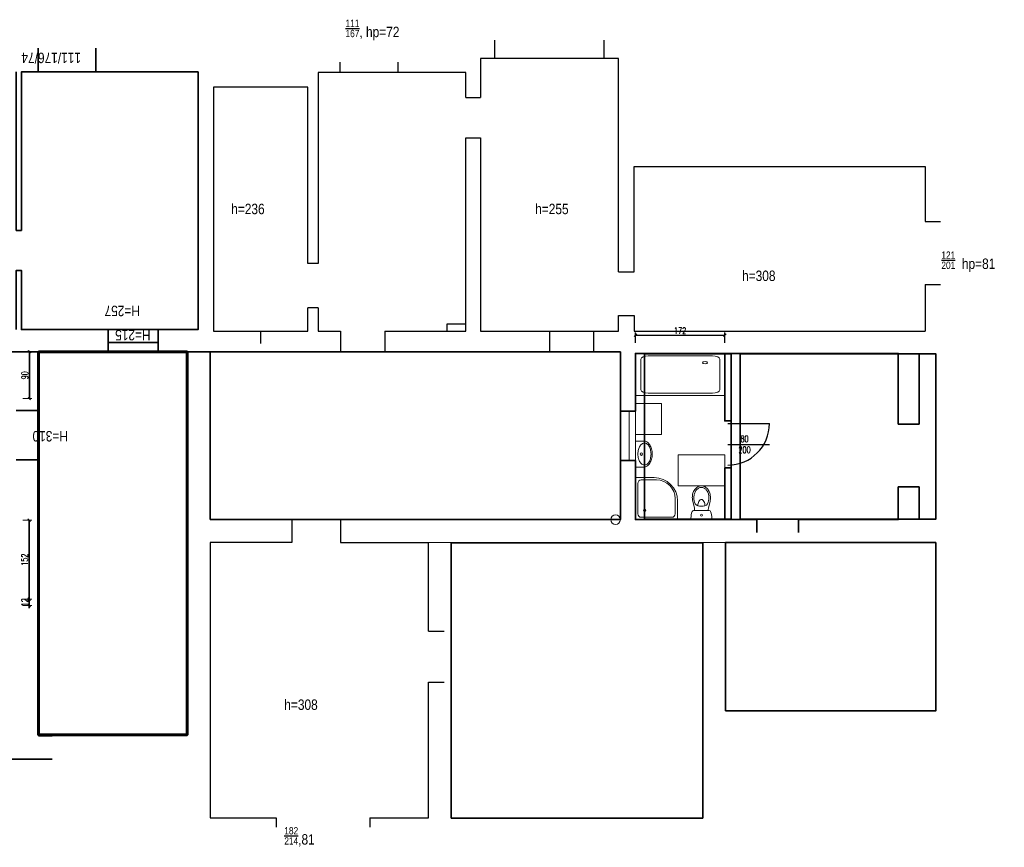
# Model space of a CAD drawing. Extents: x 34439 to 126910, y -74890 to 17912.
# Tile 9 of 144: x 56073 to 57969, y -29492 to -27899. Entities that reach past the tile are written whole.
import ezdxf
from ezdxf.lldxf.tags import DXFTag

# ---------------------------------------------------------------- set-up
doc = ezdxf.new("R2010")
doc.units = 0
doc.header["$MEASUREMENT"] = 0
doc.layers.add('__LT_konstrukcja', color=12, linetype='Continuous')
for name, color, linetype, lineweight in [('_konstrukcja', 96, 'Continuous', 20), ('_stolarka', 82, 'Continuous', 30), ('A-ARM', 1, 'Continuous', 15), ('ściany', 1, 'Continuous', 30)]:
    doc.layers.add(name, color=color, linetype=linetype, lineweight=lineweight)
doc.styles.add('Arial narrow', font='ARIALN.TTF')
doc.styles.add('SIMPLEX', font='SIMPLEX.shx', dxfattribs={"width": 0.6})
tags = doc.linetypes.add('HIDDEN', pattern=[0.375, 0.25, -0.125]).pattern_tags.tags
tags[6:7] = [DXFTag(74, 4), DXFTag(75, 0), DXFTag(340, '0'), DXFTag(46, 1.0), DXFTag(50, 0.0), DXFTag(44, 0.0), DXFTag(45, 0.0)]
tags[4:5] = [DXFTag(74, 4), DXFTag(75, 0), DXFTag(340, '0'), DXFTag(46, 1.0), DXFTag(50, 0.0), DXFTag(44, 0.0), DXFTag(45, 0.0)]
doc.dimstyles.new('1-50 cm', dxfattribs={"dimscale": 0.5, "dimtxt": 25, "dimasz": 10, "dimexe": 10, "dimexo": 25, "dimgap": 5, "dimtad": 1, "dimdec": 0, "dimdsep": 46, "dimtxsty": 'SIMPLEX', "dimblk": 'OBLIQUE', "dimcen": 0, "dimadec": 1, "dimazin": 0, "dimtfac": 0.028571, "dimtdec": 1, "dimtix": 1, "dimtmove": 1, "dimatfit": 2, "dimldrblk": 'DOT', "dimfxl": 30, "dimfxlon": 1, "dimtolj": 1, "dimlwe": -1, "dimarcsym": 0})

# ---------------------------------------------------------------- blocks, each defined once
blk = doc.blocks.new('_OBLIQUE')
at = {"color": 0, "linetype": 'ByBlock', "lineweight": -2}
for p, q in [((-0.5, -0.5), (0.5, 0.5)), ((0, 0), (0, 0))]:
    blk.add_line(p, q, dxfattribs=at)
blk = doc.blocks.new('*D11187')
at = {"layer": '_konstrukcja', "color": 0, "ltscale": 50}
for p, q in [((59293.6, -23808), (59311.3, -23808)), ((59293.6, -23898), (59311.3, -23898))]:
    blk.add_line(p, q, dxfattribs=at)
at = {"layer": '_konstrukcja', "color": 0, "lineweight": -2, "ltscale": 50}
blk.add_line((59306.3, -23808), (59306.3, -23898), dxfattribs=at)
at = {"layer": 'DEFPOINTS', "color": 0, "lineweight": 35, "ltscale": 50}
for p in [(59281.1, -23808), (59281.1, -23898), (59306.3, -23898)]:
    blk.add_point(p, dxfattribs=at)
at = {"layer": '_konstrukcja', "color": 0, "lineweight": -2, "ltscale": 50, "xscale": 5, "yscale": 5, "zscale": 5}
for p, rotation in [((59306.3, -23808), 90.00000000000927), ((59306.3, -23898), 270.0000000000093)]:
    blk.add_blockref('_OBLIQUE', p, dxfattribs=dict(at, rotation=rotation))
at = {"layer": '_konstrukcja', "color": 0, "lineweight": 18, "ltscale": 50, "insert": (59297.5, -23853), "char_height": 12.5, "attachment_point": 5, "rotation": 90, "style": 'SIMPLEX'}
blk.add_mtext('\\A1;90', dxfattribs=at)
blk = doc.blocks.new('_Dot')
at = {"color": 0, "lineweight": -2}
blk.add_line((-0.5, 0), (-1, 0), dxfattribs=at)
at = {"color": 0, "const_width": 0.5}
blk.add_lwpolyline([(-0.25, 0, 1), (0.25, 0, 1)], format="xyb", close=True, dxfattribs=at)
blk = doc.blocks.new('*D11191')
at = {"layer": '_konstrukcja', "color": 0, "lineweight": -2, "ltscale": 50}
for p, q in [((59305.9, -24284.1), (59305.9, -24279.1)), ((59305.9, -24296.1), (59305.9, -24284.1)), ((59305.9, -24296.1), (59305.9, -24301.1))]:
    blk.add_line(p, q, dxfattribs=at)
at = {"layer": '_konstrukcja', "color": 0, "ltscale": 50}
for p, q in [((59293.6, -24284.1), (59310.9, -24284.1)), ((59293.6, -24296.1), (59310.9, -24296.1))]:
    blk.add_line(p, q, dxfattribs=at)
at = {"layer": 'DEFPOINTS', "color": 0, "lineweight": 35, "ltscale": 50}
for p in [(59281.1, -24284.1), (59281.1, -24296.1), (59305.9, -24284.1)]:
    blk.add_point(p, dxfattribs=at)
at = {"layer": '_konstrukcja', "color": 0, "lineweight": -2, "ltscale": 50, "xscale": 5, "yscale": 5, "zscale": 5}
for p, rotation in [((59305.9, -24284.1), 270), ((59305.9, -24296.1), 90)]:
    blk.add_blockref('_OBLIQUE', p, dxfattribs=dict(at, rotation=rotation))
at = {"layer": '_konstrukcja', "color": 0, "lineweight": 18, "ltscale": 50, "insert": (59297.2, -24290.1), "char_height": 12.5, "attachment_point": 5, "rotation": 90, "style": 'SIMPLEX'}
blk.add_mtext('\\A1;12', dxfattribs=at)
blk = doc.blocks.new('*D11192')
at = {"layer": '_konstrukcja', "color": 0, "ltscale": 50}
for p, q in [((59293.6, -24132), (59310.9, -24132)), ((59293.6, -24284.1), (59310.9, -24284.1))]:
    blk.add_line(p, q, dxfattribs=at)
at = {"layer": '_konstrukcja', "color": 0, "lineweight": -2, "ltscale": 50}
blk.add_line((59305.9, -24284.1), (59305.9, -24132), dxfattribs=at)
at = {"layer": 'DEFPOINTS', "color": 0, "lineweight": 35, "ltscale": 50}
for p in [(59281.1, -24132), (59305.9, -24132), (59281.1, -24284.1)]:
    blk.add_point(p, dxfattribs=at)
at = {"layer": '_konstrukcja', "color": 0, "lineweight": -2, "ltscale": 50, "xscale": 5, "yscale": 5, "zscale": 5}
for p, rotation in [((59305.9, -24132), 90), ((59305.9, -24284.1), 270)]:
    blk.add_blockref('_OBLIQUE', p, dxfattribs=dict(at, rotation=rotation))
at = {"layer": '_konstrukcja', "color": 0, "lineweight": 18, "ltscale": 50, "insert": (59297.2, -24208.1), "char_height": 12.5, "attachment_point": 5, "rotation": 90, "style": 'SIMPLEX'}
blk.add_mtext('\\A1;152', dxfattribs=at)
blk = doc.blocks.new('dr100_uniwersalne')
at = {"layer": '_stolarka', "color": 0, "linetype": 'ByBlock', "ltscale": 50}
blk.add_line((50, 0), (50, 100), dxfattribs=at)
blk.add_lwpolyline([(0, 0), (0, 100)], dxfattribs=at)
blk.add_arc((0, 0), 100, 0, 90, dxfattribs=at)
blk = doc.blocks.new('_arm_umywalka')
at = {"layer": 'A-ARM', "color": 0}
for p, q in [((-20, 13.5), (-20, 0)), ((-20, 0), (20, 0)), ((20, 0), (20, 13.5))]:
    blk.add_line(p, q, dxfattribs=at)
blk.add_lwpolyline([(20, 13.5, 0.138474), (18.6, 18.4, 0.107069), (14.1, 23, 0.080452), (8, 25.9, 0.068264), (0, 27, 0.068264), (-8, 25.9, 0.080452), (-14.1, 23, 0.107069), (-18.6, 18.4, 0.138474), (-20, 13.5, 0.138474)], format="xyb", dxfattribs=at)
blk.add_lwpolyline([(-17, 14.5, 0.138474), (-16.1, 11.2, 0.107069), (-12.5, 7.4, 0.080452), (-7.1, 5, 0.068264), (0, 4, 0.068264), (7.1, 5, 0.080452), (12.5, 7.4, 0.107069), (16.1, 11.2, 0.138474), (17, 14.5, 0.138474), (16.1, 17.8, 0.107069), (12.5, 21.6, 0.080452), (7.1, 24, 0.068264), (0, 25, 0.068264), (-7.1, 24, 0.080452), (-12.5, 21.6, 0.107069), (-16.1, 17.8, 0.138474)], format="xyb", close=True, dxfattribs=at)
blk.add_circle((0, 9.5), 2, dxfattribs=at)
blk = doc.blocks.new('wc')
at = {"layer": 'A-ARM', "color": 0}
for p, q in [((-16.7, 35.7), (-13.5, 21.9)), ((-13.8, 36.4), (-13.2, 33.7)), ((3.4, 26), (-3.4, 26)), ((13.8, 36.4), (13.2, 33.7)), ((16.7, 35.7), (13.5, 21.9)), ((17.1, 0), (-17.1, 0)), ((-15, 17.5), (15, 17.5))]:
    blk.add_line(p, q, dxfattribs=at)
at = {"layer": 'A-ARM', "color": 0, "linetype": 'HIDDEN', "lineweight": 13, "ltscale": 50}
blk.add_lwpolyline([(45, 65), (45, 125), (-45, 125), (-45, 65)], close=True, dxfattribs=at)
at = {"layer": 'A-ARM', "color": 0}
for points in [[(17.5, 42.5, 0.072039), (16.3, 50.8, 0.083339), (12.9, 57.8, 0.106661), (7.1, 63.1, 0.132138), (0, 65, 0.132138), (-7.1, 63.1, 0.106661), (-12.9, 57.8, 0.083339), (-16.3, 50.8, 0.072039), (-17.5, 42.5, 0.05824), (-16.7, 35.7, 0.083339)], [(14.5, 42.5, 0.072039), (13.4, 50, 0.083339), (10.5, 56, 0.106661), (5.6, 60.5, 0.132138), (0, 62, 0.132138), (-5.6, 60.5, 0.106661), (-10.5, 56, 0.083339), (-13.4, 50, 0.072039), (-14.5, 42.5, 0.05824), (-13.8, 36.4, 0.05824)], [(6.8, 26.6, 0.047502), (6.3, 31.2, 0.067446), (4.8, 35.2, 0.105232), (2.3, 38.2, 0.168531), (0, 39, 0.168531), (-2.3, 38.2, 0.105232), (-4.8, 35.2, 0.067446), (-6.3, 31.2, 0.047502), (-6.8, 26.6, 0.053598)], [(13.8, 36.4, 0.05824), (14.5, 42.5, 0.05824)], [(16.7, 35.7, 0.05824), (17.5, 42.5, 0.072039)]]:
    blk.add_lwpolyline(points, format="xyb", dxfattribs=at)
at = {"layer": 'A-ARM', "color": 0, "linetype": 'HIDDEN', "lineweight": 13, "ltscale": 50}
for points in [[(-45, 0), (-45, 2.5)], [(-42.5, 0), (-45, 0)], [(45, 0), (42.5, 0)], [(45, 0), (45, 2.5)]]:
    blk.add_lwpolyline(points, dxfattribs=at)
at = {"layer": 'A-ARM', "color": 0}
blk.add_circle((0, 8.8), 1.96, dxfattribs=at)
for centre, radius, start, end in [((-33, 17.4), 20, 0.3283, 13.0047), ((-3.4, 36), 10, 193.0047, 270), ((3.4, 36), 10, 270, 346.9953), ((33, 17.4), 20, 166.9953, 179.6717), ((16.9, 2.7), 37, 159.6583, 179.4624), ((-17.1, 3), 3, 179.4624, 270), ((-15, 14.5), 3, 90, 159.6583), ((15, 14.5), 3, 20.3417, 90), ((17.1, 3), 3, 270, 0.5376), ((-16.9, 2.7), 37, 0.5376, 20.3417)]:
    blk.add_arc(centre, radius, start, end, dxfattribs=at)
blk = doc.blocks.new('_arm_brodzik owal 90')
at = {"layer": 'A-ARM', "color": 0}
for p, q in [((-45, 85), (-12.5, 85)), ((-40, 90), (0, 90)), ((0, 90), (0, 0)), ((-5, 77.5), (-5, 12.5)), ((-85, 12.5), (-85, 45)), ((-90, 0), (-90, 40)), ((0, 0), (-90, 0)), ((-12.5, 5), (-77.5, 5))]:
    blk.add_line(p, q, dxfattribs=at)
blk.add_circle((-20, 20), 2.5, dxfattribs=at)
for centre, radius, start, end in [((-40, 40), 50, 90, 180), ((-45, 45), 40, 90, 180), ((-12.5, 77.5), 7.5, 0, 90), ((-77.5, 12.5), 7.5, 180, 270), ((-12.5, 12.5), 7.5, 270, 0)]:
    blk.add_arc(centre, radius, start, end, dxfattribs=at)
blk = doc.blocks.new('_arm_brodzik prost 90')
at = {"layer": 'A-ARM', "color": 0}
for p, q in [((0, 90), (90, 90)), ((0, 0), (0, 90)), ((90, 90), (90, 0)), ((12.5, 85), (77.5, 85)), ((5, 12.5), (5, 77.5)), ((85, 77.5), (85, 12.5)), ((90, 0), (0, 0)), ((77.5, 5), (12.5, 5))]:
    blk.add_line(p, q, dxfattribs=at)
blk.add_circle((20, 20), 2.5, dxfattribs=at)
for centre, start, end in [((12.5, 77.5), 90, 180), ((77.5, 77.5), 0, 90), ((12.5, 12.5), 180, 270), ((77.5, 12.5), 270, 0)]:
    blk.add_arc(centre, 7.5, start, end, dxfattribs=at)
blk = doc.blocks.new('*D11098')
at = {"layer": '__LT_konstrukcja', "color": 0, "ltscale": 50}
for p, q in [((66691.9, -5173.2), (66671.9, -5173.2)), ((66691.9, -5345.2), (66671.9, -5345.2))]:
    blk.add_line(p, q, dxfattribs=at)
at = {"layer": '__LT_konstrukcja', "color": 0, "lineweight": -2, "ltscale": 50}
blk.add_line((66676.9, -5345.2), (66676.9, -5173.2), dxfattribs=at)
at = {"layer": 'DEFPOINTS', "color": 0, "lineweight": 30, "ltscale": 50}
for p in [(66676.9, -5173.2), (66712.1, -5173.2), (66712.1, -5345.2)]:
    blk.add_point(p, dxfattribs=at)
at = {"layer": '__LT_konstrukcja', "color": 0, "lineweight": -2, "ltscale": 50, "xscale": 5, "yscale": 5, "zscale": 5}
for p, rotation in [((66676.9, -5173.2), 90), ((66676.9, -5345.2), 270)]:
    blk.add_blockref('_OBLIQUE', p, dxfattribs=dict(at, rotation=rotation))
at = {"layer": '__LT_konstrukcja', "color": 0, "lineweight": 18, "ltscale": 50, "insert": (66668.2, -5259.2), "char_height": 12.5, "attachment_point": 5, "rotation": 90, "style": 'SIMPLEX'}
blk.add_mtext('\\A1;172', dxfattribs=at)
blk = doc.blocks.new('1F_pokój gozdur')
at = {"layer": '_konstrukcja', "lineweight": 30, "ltscale": 50}
for p, q in [((0, 44), (0, 0)), ((94, 44), (94, 0)), ((0, 0), (-157, 0)), ((-157, 0), (-157, -530)), ((94, 0), (263, 0)), ((263, -171), (263, 0)), ((263, -171), (293, -171)), ((263, -530), (263, -269)), ((263, -269), (293, -269)), ((-157, -530), (-30, -530)), ((-30, -530), (-30.1, -548)), ((150, -530), (150, -548)), ((150, -530), (263, -530))]:
    blk.add_line(p, q, dxfattribs=at)
at = {"layer": '_konstrukcja', "lineweight": 30, "ltscale": 50, "char_height": 20, "width": 184.332, "attachment_point": 1, "style": 'Arial narrow'}
for s, insert in [('h=308', (-14.5, -302.2)), ('{\\H0.7x;\\S182/214;},81', (-14.5, -548))]:
    blk.add_mtext(s, dxfattribs=dict(at, insert=insert))
blk = doc.blocks.new('słowiok')
at = {"layer": '_konstrukcja', "lineweight": 35, "ltscale": 50}
blk.add_line((484, 0), (484, -324), dxfattribs=at)
for points in [[(372, 45.4), (539, 45.4), (539, 363.4), (372, 363.4)], [(556, 45.4), (933, 45.4), (933, 363.4), (556, 363.4)], [(933, 0.4), (528, 0.4), (528, -323.6), (933, -323.6)], [(0, -530), (484, -530), (484, 0), (0, 0)]]:
    blk.add_lwpolyline(points, close=True, dxfattribs=at)
blk = doc.blocks.new('piętro 1F')
at = {"layer": '_konstrukcja', "lineweight": 18, "ltscale": 50}
blk.add_line((-33, 539), (-1, 539), dxfattribs=at)
at = {"layer": '_konstrukcja', "lineweight": 35, "ltscale": 50}
for p, q in [((466.9, 0), (-107, 0)), ((0, 0), (0, -113)), ((0, -113), (-43, -113)), ((0, -208), (-43, -208)), ((0, -208), (0, -312)), ((0, -312), (0, -739)), ((0, -739), (26.2, -739)), ((26.2, -784), (-89, -784))]:
    blk.add_line(p, q, dxfattribs=at)
for points in [[(110, 539), (-1, 539), (-1, 584.8)], [(307, 43), (307, 539), (110, 539), (110, 584.8)], [(-33, 539), (-33, 234), (-43, 234), (-43, 539)], [(-33, 234), (-33, 539), (307, 539), (307, 43), (-33, 43), (-33, 157)], [(-33, 43), (-33, 157), (-43, 157), (-43, 43)], [(-33, 43), (134, 43), (134, 0)], [(230, 43), (230, 0)], [(134, 18), (230, 18)]]:
    blk.add_lwpolyline(points, dxfattribs=at)
at = {"layer": '_konstrukcja', "lineweight": 18, "ltscale": 50}
blk.add_lwpolyline([(230, 43), (307, 43)], dxfattribs=at)
at = {"layer": '_konstrukcja', "lineweight": 25, "ltscale": 50, "char_height": 20, "width": 184.332, "attachment_point": 1, "rotation": 180, "style": 'Arial narrow'}
for s, insert in [('111/176/74', (81.6, 556)), ('H=257', (195.1, 68.8)), ('H=310', (56.5, -172.4))]:
    blk.add_mtext(s, dxfattribs=dict(at, insert=insert))
at = {"layer": '_konstrukcja', "lineweight": 35, "ltscale": 50, "insert": (215.5, 22.3), "char_height": 20, "width": 184.332, "attachment_point": 1, "rotation": 180, "style": 'Arial narrow'}
blk.add_mtext('H=215', dxfattribs=at)
at = {"layer": '_konstrukcja', "lineweight": 18, "ltscale": 50}
dim = blk.add_aligned_dim(p1=(-43, 0), p2=(-43, -90), distance=25.1, dimstyle='1-50 cm', dxfattribs=at)
dim.commit()
dim.dimension.update_dxf_attribs({"geometry": '*D11187', "text_midpoint": (-26.6, -45), "insert": (-59324.1, 23808)})
for base, p1, p2, picture, middle in [((-18.2, -324), (-43, -476.1), (-43, -324), '*D11192', (-26.9, -400.1)), ((-18.2, -476.1), (-43, -488.1), (-43, -476.1), '*D11191', (-26.9, -482.1))]:
    dim = blk.add_linear_dim(base=base, p1=p1, p2=p2, angle=90, dimstyle='1-50 cm', dxfattribs=at)
    dim.commit()
    dim.dimension.update_dxf_attribs({"geometry": picture, "text_midpoint": middle, "insert": (-59324.1, 23808)})
blk = doc.blocks.new('mieszkanie p.Leonia')
at = {"layer": '__LT_konstrukcja', "lineweight": 18, "ltscale": 50}
for points in [[(-223.9, 29), (-163.9, 29), (-163.9, 79), (-223.9, 79)], [(-209, 17), (-114, 17), (-114, 29), (-209, 29)]]:
    blk.add_lwpolyline(points, close=True, dxfattribs=at)
blk.add_circle((0, -9.2), 9.19, dxfattribs=at)
at = {"layer": '_konstrukcja', "lineweight": 35, "ltscale": 50}
for points in [[(-320, 0), (-209, 0), (-209, 29), (-320, 29), (-320, 535), (-184, 535), (-184, 575), (-320, 575)], [(0, 343), (0, 535), (-63, 535), (-63, 575), (0, 575)], [(0, 343), (25, 343)], [(0, 0), (-114, 0), (-114, 29), (0, 29), (0, 263)], [(0, 263), (25, 263)]]:
    blk.add_lwpolyline(points, dxfattribs=at)
for points in [[(-320, 201), (-190, 201), (-190, 213), (-320, 213)], [(-100, 201), (0, 201), (0, 213), (-100, 213)]]:
    blk.add_lwpolyline(points, close=True, dxfattribs=at)
at = {"layer": 'A-ARM', "xscale": 1.9, "yscale": 0.9, "rotation": 270}
blk.add_blockref('_arm_brodzik prost 90', (-320, 201), dxfattribs=at)
at = {"layer": 'A-ARM', "xscale": -1, "rotation": 89.99999999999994}
blk.add_blockref('wc', (0, 156), dxfattribs=at)
at = {"layer": 'A-ARM', "lineweight": 25, "ltscale": 50, "xscale": -0.9, "yscale": 0.9, "zscale": 0.9, "rotation": 89.99999999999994}
blk.add_blockref('_arm_brodzik owal 90', (0, 29), dxfattribs=at)
at = {"layer": 'A-ARM', "xscale": 1.25, "yscale": 1.2}
blk.add_blockref('_arm_umywalka', (-126.3, 29), dxfattribs=at)
at = {"layer": 'ściany', "color": 12, "lineweight": 35, "xscale": 0.8, "yscale": 0.8, "zscale": 0.8}
blk.add_blockref('dr100_uniwersalne', (-185, 207), dxfattribs=at)
at = {"layer": 'A-ARM', "lineweight": 25, "ltscale": 50, "insert": (-145, 239), "char_height": 12.5, "attachment_point": 5, "rotation": 90, "style": 'SIMPLEX'}
blk.add_mtext('{\\A1;80\\P200}', dxfattribs=at)
at = {"layer": '__LT_konstrukcja', "lineweight": 18, "ltscale": 50}
dim = blk.add_linear_dim(base=(-355.2, 201), p1=(-320, 29), p2=(-320, 201), angle=90, dimstyle='1-50 cm', dxfattribs=at)
dim.commit()
dim.dimension.update_dxf_attribs({"geometry": '*D11098', "text_midpoint": (-363.9, 115), "insert": (-67032.1, 5374.2)})

msp = doc.modelspace()

# ---------------------------------------------------------------- linework, layer by layer
at = {"layer": '_konstrukcja', "lineweight": 30, "ltscale": 50}
for p, q in [((56988.3, -27973.5), (56988.3, -27938.5)), ((57198.3, -27973.5), (57198.3, -27938.5)), ((56690.3, -28000.5), (56690.3, -27980.5)), ((56802.3, -28000.5), (56802.3, -27980.5)), ((56932.3, -28048.5), (56960.3, -28048.5)), ((56932.3, -28126.5), (56960.3, -28126.5)), ((57816.3, -28181.5), (57816.3, -28287.5)), ((57816.3, -28287.5), (57846.3, -28287.5)), ((56648.3, -28368.5), (56628.3, -28368.5)), ((57226.3, -28384.5), (57256.3, -28384.5)), ((57816.3, -28408.5), (57846.3, -28408.5)), ((56648.3, -28453.5), (56628.3, -28453.5)), ((57226.3, -28468.5), (57256.3, -28468.5)), ((56537.3, -28498.5), (56537.3, -28522.5)), ((56691.3, -28498.5), (56691.3, -28538.5)), ((56776.3, -28498.5), (56776.3, -28538.5)), ((57093.3, -28498.5), (57093.3, -28538.5)), ((57178.3, -28498.5), (57178.3, -28538.5)), ((56648.3, -28538.5), (56691.3, -28538.5)), ((56776.3, -28538.5), (56932.3, -28538.5))]:
    msp.add_line(p, q, dxfattribs=at)
at = {"layer": '_konstrukcja', "color": 4, "lineweight": 18, "ltscale": 50}
msp.add_line((56860.3, -28905.5), (57816.3, -28905.5), dxfattribs=at)
at = {"layer": '_konstrukcja', "lineweight": 30, "ltscale": 50}
for points in [[(57226.3, -28384.5), (57226.3, -27973.5), (56960.3, -27973.5), (56960.3, -28048.5)], [(56932.3, -28048.5), (56932.3, -28000.5), (56648.3, -28000.5), (56648.3, -28368.5)], [(56628.3, -28368.5), (56628.3, -28028.5), (56446.3, -28028.5), (56446.3, -28498.5), (56628.3, -28498.5), (56628.3, -28453.5)], [(56776.3, -28498.5), (56932.3, -28498.5), (56932.3, -28126.5)], [(56960.3, -28126.5), (56960.3, -28498.5), (57226.3, -28498.5), (57226.3, -28468.5)], [(57256.3, -28384.5), (57256.3, -28181.5), (57816.3, -28181.5)], [(57816.3, -28408.5), (57816.3, -28498.5)], [(56648.3, -28453.5), (56648.3, -28498.5), (56691.3, -28498.5)], [(57256.3, -28468.5), (57256.3, -28498.5), (57816.3, -28498.5)], [(56896.3, -28498.5), (56896.3, -28484.5), (56932.3, -28484.5)]]:
    msp.add_lwpolyline(points, dxfattribs=at)
at = {"layer": '_konstrukcja', "color": 4, "lineweight": 60, "ltscale": 50}
msp.add_lwpolyline([(56109.8, -28538.5), (56395.8, -28538.5), (56395.8, -29275.5), (56109.8, -29275.5)], close=True, dxfattribs=at)
at = {"layer": '_konstrukcja', "lineweight": 35, "ltscale": 50}
msp.add_lwpolyline([(56439.8, -28861.5), (57229.8, -28861.5), (57229.8, -28538.5), (56439.8, -28538.5)], close=True, dxfattribs=at)
at = {"layer": '_konstrukcja', "color": 2, "lineweight": 35, "ltscale": 50}
msp.add_lwpolyline([(56904.3, -29435.9), (57388.3, -29435.9), (57388.3, -28905.9), (56904.3, -28905.9)], close=True, dxfattribs=at)

# ---------------------------------------------------------------- block references
msp.add_blockref('piętro 1F', (56109.8, -28538.5), dxfattribs=at)
at = {"layer": '_konstrukcja', "lineweight": 30, "ltscale": 50, "rotation": 270}
msp.add_blockref('mieszkanie p.Leonia', (57229.8, -28861.5), dxfattribs=at)
at = {"layer": '_konstrukcja', "lineweight": 35, "ltscale": 50}
msp.add_blockref('słowiok', (56904.3, -28905.9), dxfattribs=at)
at = {"layer": '_konstrukcja', "lineweight": 18, "ltscale": 50}
msp.add_blockref('1F_pokój gozdur', (56597.3, -28905.5), dxfattribs=at)

# ---------------------------------------------------------------- texts
at = {"layer": '_konstrukcja', "lineweight": 30, "ltscale": 50, "char_height": 20, "width": 184.332, "attachment_point": 1, "style": 'Arial narrow'}
for s, insert in [('{\\H0.7x;\\S111/167;}, hp=72', (56700.6, -27898.9)), ('h=236', (56480.6, -28253.3)), ('h=255', (57065.8, -28253.3)), ('{\\H0.7x;\\S121/201;}  hp=81', (57847.8, -28345.2)), ('h=308', (57464.1, -28382))]:
    msp.add_mtext(s, dxfattribs=dict(at, insert=insert))

doc.saveas('drawing.dxf')
